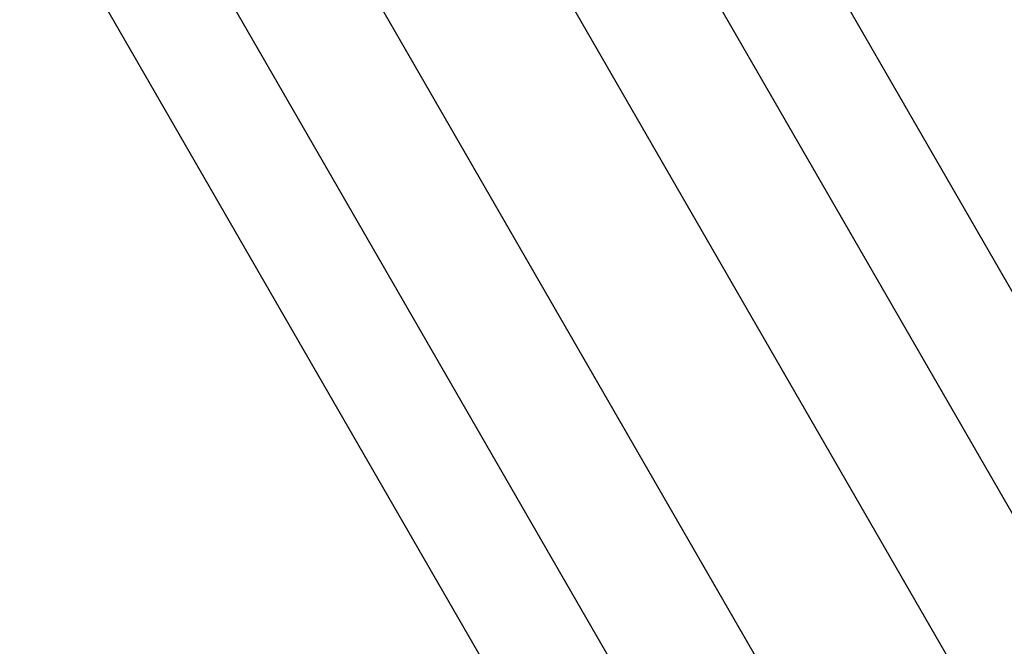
# Model space of a CAD drawing. Header units: millimetres. Extents: x 0 to 7560, y 0 to 5346.
# Tile 86 of 92: x 1302 to 1479, y 4805 to 4919. Entities that reach past the tile are written whole.
import ezdxf

# ---------------------------------------------------------------- set-up
doc = ezdxf.new("R2010")
doc.units = ezdxf.units.MM
for name, color, linetype in [('M2200805_PBL629', 7, 'Continuous'), ('M2310102_PBL765', 7, 'Continuous'), ('M2310102_PBL795', 7, 'Continuous')]:
    doc.layers.add(name, color=color, linetype=linetype)

msp = doc.modelspace()

# ---------------------------------------------------------------- linework, layer by layer
at = {"layer": 'M2200805_PBL629', "color": 7}
for p, q in [((1329.074, 5046.16), (1570.59, 4627.842)), ((1527.209, 4642.981), (1301.593, 5033.758))]:
    msp.add_line(p, q, dxfattribs=at)
at = {"layer": 'M2310102_PBL765', "color": 7}
for p, q in [((1332.006, 4935.082), (1497.37, 4648.664)), ((1314.685, 4925.082), (1475.958, 4645.75))]:
    msp.add_line(p, q, dxfattribs=at)
at = {"layer": 'M2310102_PBL795', "color": 7}
for p, q in [((1577.917, 4701.152), (1415.144, 4983.082)), ((1603.586, 4616.691), (1397.824, 4973.082))]:
    msp.add_line(p, q, dxfattribs=at)

doc.saveas('drawing.dxf')
